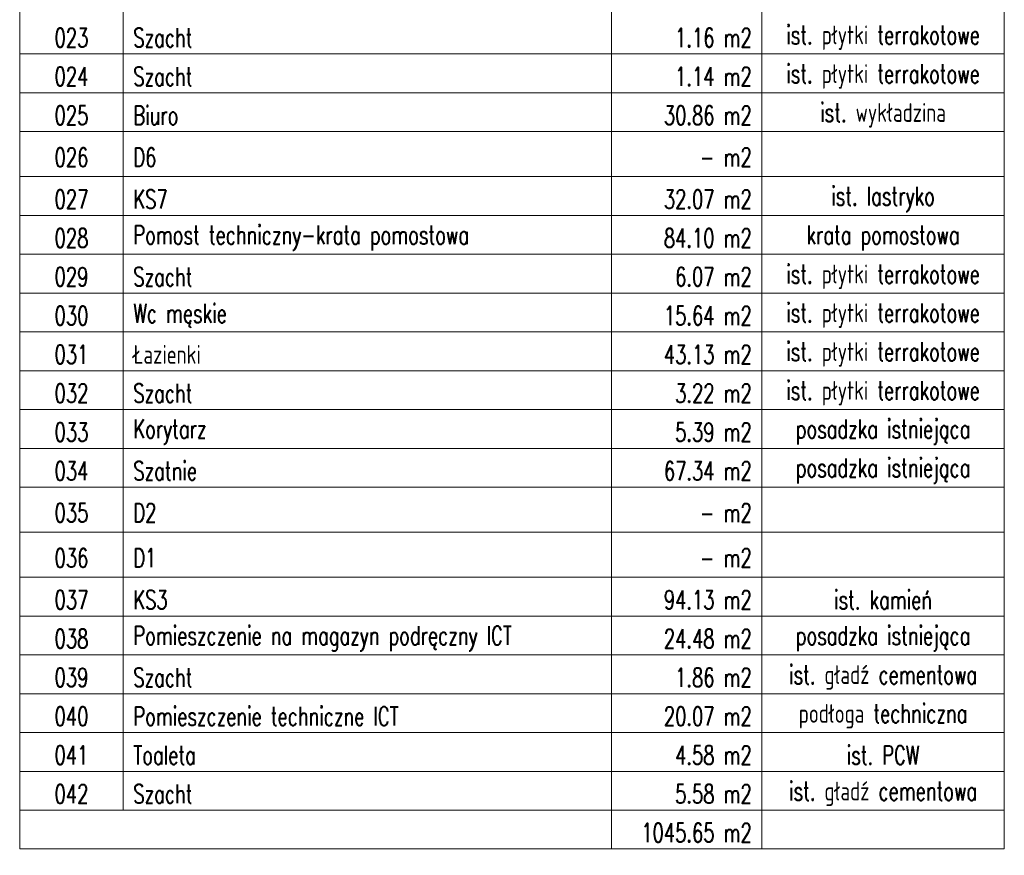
# Model space of a CAD drawing. Header units: centimetres. Extents: x -149939 to 48626, y -46000 to 152985.
# Tile 1 of 256: x -149939 to -142074, y 79303 to 85977. Entities that reach past the tile are written whole.
import ezdxf

# ---------------------------------------------------------------- set-up
doc = ezdxf.new("R2010")
doc.units = ezdxf.units.CM
doc.header["$LTSCALE"] = 50
doc.layers.add('ARCH_TABELKA', color=8, linetype='Continuous', lineweight=5)
doc.styles.add('ROMANSCIENKI', font='ROMANS.shx', dxfattribs={"width": 0.7})

msp = doc.modelspace()

# ---------------------------------------------------------------- linework, layer by layer
at = {"layer": 'ARCH_TABELKA', "linetype": 'Continuous', "lineweight": 5}
for p, q in [((-149939.243, 93793.266), (-149939.243, 79353.266)), ((-142074.243, 79353.266), (-142074.243, 93793.266)), ((-149111.743, 79663.266), (-149111.743, 93483.266)), ((-145211.743, 79353.266), (-145211.743, 93483.266)), ((-144011.743, 79353.266), (-144011.743, 93483.266)), ((-149939.243, 85703.266), (-142074.243, 85703.266)), ((-149939.243, 85393.266), (-142074.243, 85393.266)), ((-149939.243, 85083.266), (-142074.243, 85083.266)), ((-149939.243, 84723.266), (-142074.243, 84723.266)), ((-149939.243, 84413.266), (-142074.243, 84413.266)), ((-149939.243, 84103.266), (-142074.243, 84103.266)), ((-149939.243, 83793.266), (-142074.243, 83793.266)), ((-149939.243, 83483.266), (-142074.243, 83483.266)), ((-149939.243, 83173.266), (-142074.243, 83173.266)), ((-149939.243, 82863.266), (-142074.243, 82863.266)), ((-149939.243, 82553.266), (-142074.243, 82553.266)), ((-149939.243, 82243.266), (-142074.243, 82243.266)), ((-149939.243, 81883.266), (-142074.243, 81883.266)), ((-149939.243, 81523.266), (-142074.243, 81523.266)), ((-149939.243, 81213.266), (-142074.243, 81213.266)), ((-149939.243, 80903.266), (-142074.243, 80903.266)), ((-149939.243, 80593.266), (-142074.243, 80593.266)), ((-149939.243, 80283.266), (-142074.243, 80283.266)), ((-149939.243, 79973.266), (-142074.243, 79973.266)), ((-149939.243, 79663.266), (-142074.243, 79663.266)), ((-149939.243, 79353.266), (-142074.243, 79353.266))]:
    msp.add_line(p, q, dxfattribs=at)

# ---------------------------------------------------------------- texts
at = {"layer": 'ARCH_TABELKA', "linetype": 'Continuous', "lineweight": 5, "char_height": 150, "style": 'ROMANSCIENKI'}
for s, insert, width, attachment_point in [('ist. płytki terrakotowe', (-143042.993, 85833.266), 1777.5, 5), ('023', (-149525.493, 85833.266), 667.5, 5), ('Szacht', (-149031.743, 85833.266), 3740, 4), ('1.16 m2', (-144091.743, 85833.266), 1040, 6), ('ist. płytki terrakotowe', (-143042.993, 85523.266), 1777.5, 5), ('024', (-149525.493, 85523.266), 667.5, 5), ('Szacht', (-149031.743, 85523.266), 3740, 4), ('1.14 m2', (-144091.743, 85523.266), 1040, 6), ('ist. wykładzina', (-143042.993, 85213.266), 1777.5, 5), ('025', (-149525.493, 85213.266), 667.5, 5), ('Biuro', (-149031.743, 85213.266), 3740, 4), ('30.86 m2', (-144091.743, 85213.266), 1040, 6), ('026', (-149525.493, 84878.266), 667.5, 5), ('D6', (-149031.743, 84878.266), 3740, 4), ('- m2', (-144091.743, 84878.266), 1040, 6), ('027', (-149525.493, 84543.266), 667.5, 5), ('KS7', (-149031.743, 84543.266), 3740, 4), ('32.07 m2', (-144091.743, 84543.266), 1040, 6), ('ist. lastryko', (-143042.993, 84543.266), 1777.5, 5), ('028', (-149525.493, 84233.266), 667.5, 5), ('Pomost techniczny-krata pomostowa', (-149031.743, 84233.266), 3740, 4), ('84.10 m2', (-144091.743, 84233.266), 1040, 6), ('krata pomostowa', (-143042.993, 84233.266), 1777.5, 5), ('ist. płytki terrakotowe', (-143042.993, 83923.266), 1777.5, 5), ('029', (-149525.493, 83923.266), 667.5, 5), ('Szacht', (-149031.743, 83923.266), 3740, 4), ('6.07 m2', (-144091.743, 83923.266), 1040, 6), ('ist. płytki terrakotowe', (-143042.993, 83613.266), 1777.5, 5), ('030', (-149525.493, 83613.266), 667.5, 5), ('Wc męskie', (-149031.743, 83613.266), 3740, 4), ('15.64 m2', (-144091.743, 83613.266), 1040, 6), ('ist. płytki terrakotowe', (-143042.993, 83303.266), 1777.5, 5), ('031', (-149525.493, 83303.266), 667.5, 5), ('Łazienki', (-149031.743, 83303.266), 3740, 4), ('43.13 m2', (-144091.743, 83303.266), 1040, 6), ('ist. płytki terrakotowe', (-143042.993, 82993.266), 1777.5, 5), ('032', (-149525.493, 82993.266), 667.5, 5), ('Szacht', (-149031.743, 82993.266), 3740, 4), ('3.22 m2', (-144091.743, 82993.266), 1040, 6), ('posadzka istniejąca', (-143042.993, 82683.266), 1777.5, 5), ('033', (-149525.493, 82683.266), 667.5, 5), ('Korytarz', (-149031.743, 82683.266), 3740, 4), ('5.39 m2', (-144091.743, 82683.266), 1040, 6), ('posadzka istniejąca', (-143042.993, 82373.266), 1777.5, 5), ('034', (-149525.493, 82373.266), 667.5, 5), ('Szatnie', (-149031.743, 82373.266), 3740, 4), ('67.34 m2', (-144091.743, 82373.266), 1040, 6), ('035', (-149525.493, 82038.266), 667.5, 5), ('D2', (-149031.743, 82038.266), 3740, 4), ('- m2', (-144091.743, 82038.266), 1040, 6), ('036', (-149525.493, 81678.266), 667.5, 5), ('D1', (-149031.743, 81678.266), 3740, 4), ('- m2', (-144091.743, 81678.266), 1040, 6), ('037', (-149525.493, 81343.266), 667.5, 5), ('KS3', (-149031.743, 81343.266), 3740, 4), ('94.13 m2', (-144091.743, 81343.266), 1040, 6), ('ist. kamień', (-143042.993, 81343.266), 1777.5, 5), ('Pomieszczenie na magazyn podręczny ICT', (-149031.743, 81033.266), 3740, 4), ('posadzka istniejąca', (-143042.993, 81033.266), 1777.5, 5), ('038', (-149525.493, 81033.266), 667.5, 5), ('24.48 m2', (-144091.743, 81033.266), 1040, 6), ('ist. gładź cementowa', (-143042.993, 80723.266), 1777.5, 5), ('039', (-149525.493, 80723.266), 667.5, 5), ('Szacht', (-149031.743, 80723.266), 3740, 4), ('1.86 m2', (-144091.743, 80723.266), 1040, 6), ('podłoga techniczna', (-143042.993, 80413.266), 1777.5, 5), ('040', (-149525.493, 80413.266), 667.5, 5), ('Pomieszczenie techniczne ICT', (-149031.743, 80413.266), 3740, 4), ('20.07 m2', (-144091.743, 80413.266), 1040, 6), ('041', (-149525.493, 80103.266), 667.5, 5), ('Toaleta', (-149031.743, 80103.266), 3740, 4), ('4.58 m2', (-144091.743, 80103.266), 1040, 6), ('ist. PCW', (-143042.993, 80103.266), 1777.5, 5), ('ist. gładź cementowa', (-143042.993, 79793.266), 1777.5, 5), ('042', (-149525.493, 79793.266), 667.5, 5), ('Szacht', (-149031.743, 79793.266), 3740, 4), ('5.58 m2', (-144091.743, 79793.266), 1040, 6), ('1045.65 m2', (-144091.743, 79483.266), 1040, 6)]:
    msp.add_mtext(s, dxfattribs=dict(at, insert=insert, width=width, attachment_point=attachment_point))

doc.saveas('drawing.dxf')
